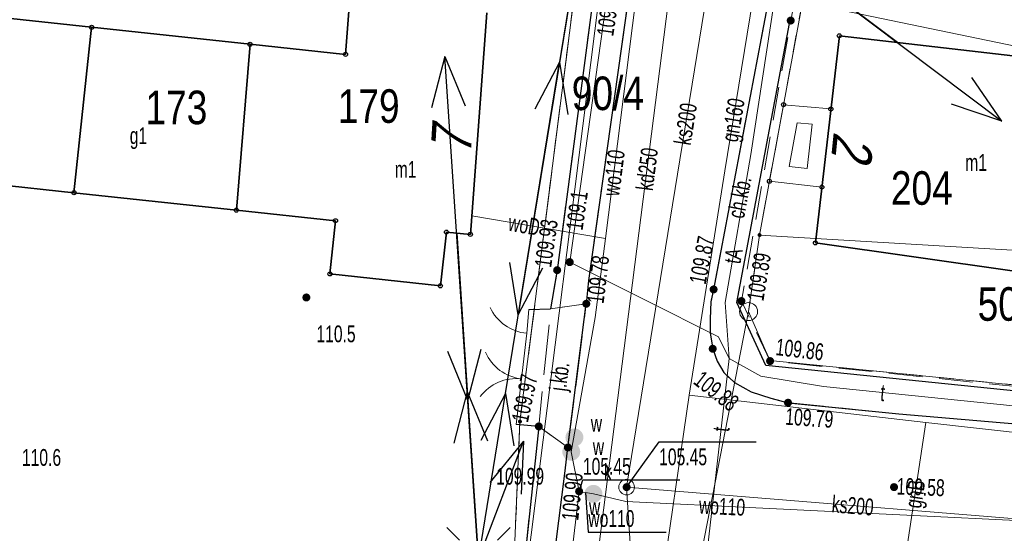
# Model space of a CAD drawing. Header units: inches. Extents: x 6497603 to 6502483, y 5925790 to 5934357.
# Tile 142 of 256: x 6501197 to 6501241, y 5926052 to 5926075. Entities that reach past the tile are written whole.
import ezdxf
from ezdxf.enums import TextEntityAlignment as Align

# ---------------------------------------------------------------- set-up
doc = ezdxf.new("R2010")
doc.units = ezdxf.units.IN
doc.header["$MEASUREMENT"] = 0
for name, pattern in [('1.5_0.75', [2.25, 1.5, -0.75]), ('2.25_0.75', [3, 2.25, -0.75]), ('219-1000', [0, 0]), ('egkk-1000', [3, 2.25, -0.75]), ('egug-1000', [1.5, 0.75, -0.75]), ('otob_1000', [0, 0]), ('otof_1000', [0, 0]), ('suep_nn_1000', [0, 0])]:
    doc.linetypes.add(name, pattern=pattern)
for name, color, linetype in [('202-punkt graniczny', 7, 'Continuous'), ('203-punkt graniczny', 7, 'Continuous'), ('211-numer działki ewidencyjnej', 7, 'Continuous'), ('217-kontur klasyfikacyjny', 7, 'Continuous'), ('218-kontur użytku gruntowego', 7, 'Continuous'), ('219-działka ewidencyjna', 7, 'Continuous'), ('238-Punkt adresowy budynku', 7, 'Continuous'), ('312-budynek ewidencyjny', 7, 'Continuous'), ('312-oznaczenie budynku ewidencyjnego', 7, 'Continuous'), ('312-oznaczenie budynku ewidencyjnego-Atr117', 7, 'Continuous'), ('brama', 7, 'Continuous'), ('chodnik', 7, 'Continuous'), ('chodnik-Atr17', 7, 'Continuous'), ('furtka', 7, 'Continuous'), ('jezdnia', 7, 'Continuous'), ('jezdnia-Atr17', 7, 'Continuous'), ('krawężnik', 7, 'Continuous'), ('latarnia', 7, 'Continuous'), ('ogrodzenie trwałe', 7, 'Continuous'), ('pikieta naturalna', 7, 'Continuous'), ('pikieta naturalna-Atr2', 7, 'Continuous'), ('pikieta sztuczna', 7, 'Continuous'), ('pikieta sztuczna-Atr2', 7, 'Continuous'), ('przewód elektroenergetyczny niskiego napięcia', 7, 'Continuous'), ('przewód gazowy', 7, 'Continuous'), ('przewód gazowy-Atr1', 7, 'Continuous'), ('przewód kanalizacyjny', 7, 'Continuous'), ('przewód kanalizacyjny-Atr1', 7, 'Continuous'), ('przewód telekomunikacyjny podziemny', 7, 'Continuous'), ('przewód telekomunikacyjny podziemny-Atr1', 7, 'Continuous'), ('przewód wodociągowy', 7, 'Continuous'), ('przewód wodociągowy-Atr1', 7, 'Continuous'), ('Punkt budynku', 7, 'Continuous'), ('rzędna', 7, 'Continuous'), ('rzędna-Atr2', 7, 'Continuous'), ('rzędna-Atr3', 7, 'Continuous'), ('studnia kanalizacyjna', 7, 'Continuous'), ('studnia kanalizacyjna-Atr17', 7, 'Continuous'), ('weranda lub ganek', 7, 'Continuous'), ('zasuwa lub zawór', 7, 'Continuous'), ('zasuwa lub zawór-Atr17', 7, 'Continuous')]:
    doc.layers.add(name, color=color, linetype=linetype)
doc.styles.get("Standard").update_dxf_attribs({"font": 'arial.ttf'})
doc.linetypes.add('902-1000', pattern='A,5,0,[1,ksztalty.shx,S=1,R=0,X=0,Y=0],5', length=10)

# ---------------------------------------------------------------- blocks, each defined once
blk = doc.blocks.new('203')
at = {"linetype": 'Continuous', "lineweight": 0}
h = blk.add_hatch(color=0, dxfattribs=at)
edge = h.paths.add_edge_path()
edge.add_arc((0, 0), 0.09, 0, 360)
blk = doc.blocks.new('202')
at = {"color": 0, "linetype": 'Continuous', "lineweight": 0}
blk.add_circle((0, 0), 0.4, dxfattribs=at)
blk = doc.blocks.new('PUNKTBUD')
at = {"color": 0}
blk.add_circle((0, 0), 0.09, dxfattribs=at)
blk = doc.blocks.new('PW01')
at = {"linetype": 'Continuous', "lineweight": 13}
h = blk.add_hatch(color=0, dxfattribs=at)
edge = h.paths.add_edge_path()
edge.add_arc((0, 0), 0.18, 0, 360)
blk = doc.blocks.new('SM01')
at = {"color": 0, "linetype": 'Continuous', "lineweight": 13}
for p, q in [((-0.848, 0.848), (-1.414, 1.414)), ((0.849, 0.848), (1.414, 1.414)), ((-0.848, -0.849), (-1.414, -1.414)), ((0.849, -0.849), (1.414, -1.414))]:
    blk.add_line(p, q, dxfattribs=at)
blk.add_circle((0, 0), 0.35, dxfattribs=at)
blk = doc.blocks.new('US15')
at = {"color": 0, "linetype": 'Continuous', "lineweight": 13}
blk.add_circle((0, 0), 0.35, dxfattribs=at)
blk = doc.blocks.new('US25')
at = {"linetype": 'Continuous', "lineweight": 13}
h = blk.add_hatch(color=0, dxfattribs=at)
edge = h.paths.add_edge_path()
edge.add_arc((0, 0), 0.4, 0, 360)
blk = doc.blocks.new('OK02')
at = {"color": 0, "linetype": 'Continuous', "lineweight": 0}
for centre, start, end in [((-2, 0), 0, 60), ((2, 0), 120, 180)]:
    blk.add_arc(centre, 2, start, end, dxfattribs=at)
blk = doc.blocks.new('OK04')
at = {"color": 0, "linetype": 'Continuous', "lineweight": 0}
blk.add_arc((2, 0), 2, 120, 180, dxfattribs=at)
blk = doc.blocks.new('SUEP1')
at = {"color": 0, "linetype": 'Continuous'}
for p, q in [((7.5, 0), (5.25, 0.75)), ((22.5, 0), (20.25, 0.75)), ((0, 0), (7.5, 0)), ((7.5, 0), (5.25, -0.75)), ((7.5, 0), (22.5, 0)), ((22.5, 0), (20.25, -0.75))]:
    blk.add_line(p, q, dxfattribs=at)

msp = doc.modelspace()

# ---------------------------------------------------------------- linework, layer by layer
at = {"layer": '217-kontur klasyfikacyjny', "color": 3, "linetype": 'egkk-1000', "lineweight": 18, "flags": 128}
for points in [[(6501219.28, 5926057.14), (6501222.6, 5926083.25)], [(6501218.71, 5926043.59), (6501219.28, 5926057.14)]]:
    msp.add_lwpolyline(points, dxfattribs=at)
at = {"layer": '218-kontur użytku gruntowego', "color": 3, "linetype": 'egug-1000', "lineweight": 18, "flags": 128}
for points in [[(6501219.28, 5926057.14), (6501222.6, 5926083.25)], [(6501231.88, 5926075.87), (6501229.97, 5926065.47)], [(6501229.97, 5926065.47), (6501229.48, 5926062.05)], [(6501229.48, 5926062.05), (6501230.43, 5926059.87)], [(6501230.43, 5926059.87), (6501256.35, 5926057.26)], [(6501218.71, 5926043.59), (6501219.28, 5926057.14)]]:
    msp.add_lwpolyline(points, dxfattribs=at)
at = {"layer": '219-działka ewidencyjna', "color": 3, "linetype": '219-1000', "lineweight": 18, "flags": 128}
for points in [[(6501218.71, 5926043.59), (6501223.69, 5926083.09)], [(6501219.28, 5926057.14), (6501222.6, 5926083.25)], [(6501231.88, 5926075.87), (6501229.97, 5926065.47)], [(6501231.88, 5926075.87), (6501256.18, 5926070.84)], [(6501229.97, 5926065.47), (6501229.48, 5926062.05)], [(6501229.97, 5926065.47), (6501258.05, 5926063.8)], [(6501229.48, 5926062.05), (6501226.83, 5926048.46)], [(6501229.48, 5926062.05), (6501230.43, 5926059.87)], [(6501230.43, 5926059.87), (6501256.35, 5926057.26)], [(6501218.71, 5926043.59), (6501219.28, 5926057.14)]]:
    msp.add_lwpolyline(points, dxfattribs=at)
at = {"layer": '312-budynek ewidencyjny', "color": 7, "linetype": 'Continuous', "lineweight": 35, "flags": 128}
for points in [[(6501189.48, 5926075.9), (6501200.17, 5926074.75)], [(6501211.5, 5926073.54), (6501211.67, 5926075.86)], [(6501217.8, 5926075.4), (6501217.07, 5926065.5)], [(6501200.17, 5926074.75), (6501199.38, 5926067.36)], [(6501199.38, 5926067.36), (6501200.17, 5926074.75)], [(6501200.17, 5926074.75), (6501207.24, 5926073.99)], [(6501232.46, 5926065.12), (6501233.53, 5926074.37)], [(6501233.53, 5926074.37), (6501242.43, 5926073.34)], [(6501207.24, 5926073.99), (6501206.63, 5926066.58)], [(6501206.63, 5926066.58), (6501207.24, 5926073.99)], [(6501207.24, 5926073.99), (6501211.5, 5926073.54)], [(6501199.38, 5926067.36), (6501195.81, 5926067.74)], [(6501206.63, 5926066.58), (6501199.38, 5926067.36)], [(6501211.05, 5926066.11), (6501206.63, 5926066.58)], [(6501210.8, 5926063.73), (6501211.05, 5926066.11)], [(6501216, 5926065.6), (6501215.73, 5926063.2)], [(6501217.07, 5926065.5), (6501216, 5926065.6)], [(6501241.34, 5926063.85), (6501232.46, 5926065.12)], [(6501215.73, 5926063.2), (6501210.8, 5926063.73)]]:
    msp.add_lwpolyline(points, dxfattribs=at)
at = {"layer": 'brama', "color": 7, "linetype": 'otob_1000', "lineweight": 18, "flags": 128}
msp.add_lwpolyline([(6501219.11, 5926057.01), (6501219.58, 5926061.08)], dxfattribs=at)
at = {"layer": 'chodnik', "color": 7, "linetype": '1.5_0.75', "lineweight": 18, "flags": 128}
for points in [[(6501254.99, 5926100.67), (6501255.47, 5926099.18), (6501253.71, 5926098.63), (6501252.6, 5926098.36), (6501250.06, 5926097.62), (6501244.12, 5926095.94), (6501241.51, 5926095.1), (6501239.08, 5926093.73), (6501236.81, 5926091.84), (6501235.29, 5926089.62), (6501234.01, 5926087.06), (6501233.14, 5926084.45), (6501232.22, 5926079.46), (6501231.36, 5926075.05), (6501229.16, 5926062.52), (6501230.44, 5926059.84), (6501236.13, 5926059.26), (6501248.17, 5926057.98), (6501247.78, 5926056.32), (6501247.14, 5926056.54), (6501236.18, 5926057.48), (6501231.24, 5926057.98), (6501230.48, 5926058.18), (6501229.59, 5926058.46), (6501228.85, 5926058.88), (6501228.38, 5926059.33), (6501228.08, 5926059.83), (6501227.88, 5926060.39), (6501227.77, 5926061.08), (6501227.76, 5926061.73), (6501227.8, 5926062.48), (6501227.92, 5926063.04), (6501230.21, 5926075.13), (6501231.07, 5926079.74), (6501232.15, 5926085.66), (6501232.51, 5926087.65), (6501232.77, 5926088.7), (6501233.24, 5926089.73), (6501233.74, 5926090.74), (6501234.5, 5926091.83), (6501235.38, 5926092.95), (6501236.35, 5926093.84), (6501237.2, 5926094.68), (6501238.04, 5926095.27), (6501239.24, 5926095.9), (6501240.92, 5926096.64), (6501242.05, 5926097.03), (6501243.92, 5926097.57), (6501244.96, 5926097.81), (6501248.73, 5926098.94), (6501249.77, 5926099.21), (6501252.65, 5926100), (6501253.62, 5926100.28)], [(6501209.19, 5926099), (6501210.21, 5926098.79), (6501212.16, 5926098.52), (6501213.18, 5926098.37), (6501217.08, 5926097.83), (6501218.15, 5926097.65), (6501220.05, 5926097.37), (6501221.03, 5926097.17), (6501222, 5926096.87), (6501222.87, 5926096.5), (6501223.68, 5926095.94), (6501224.47, 5926095.07), (6501225.02, 5926094.16), (6501225.41, 5926093.04), (6501225.65, 5926091.85), (6501225.74, 5926090.79), (6501225.79, 5926089.57), (6501225.76, 5926088.39), (6501225.66, 5926087.21), (6501224.9, 5926081.72), (6501224.16, 5926076.33), (6501222.34, 5926063.44), (6501222.24, 5926062.4), (6501220.65, 5926062.18), (6501220.94, 5926063.9), (6501222.61, 5926076.56), (6501223.36, 5926082.11), (6501223.61, 5926086.17), (6501224.07, 5926091.93), (6501223.18, 5926093.85), (6501220.9, 5926095.52), (6501219.52, 5926096.02), (6501219.42, 5926096.05), (6501212.09, 5926097.13), (6501211.33, 5926097.21), (6501209.6, 5926097.42), (6501208.71, 5926097.4)], [(6501220.12, 5926056.92), (6501221.42, 5926055.98), (6501221.29, 5926054.94), (6501218.27, 5926030.95), (6501217.19, 5926023.22), (6501217.09, 5926022.16), (6501215.66, 5926021.39), (6501215.96, 5926023.4), (6501216.5, 5926027.05), (6501216.7, 5926028.89), (6501217.02, 5926031.31), (6501218.74, 5926043.97)]]:
    msp.add_lwpolyline(points, close=True, dxfattribs=at)
at = {"layer": 'furtka', "color": 7, "linetype": 'otof_1000', "lineweight": 18, "flags": 128}
msp.add_lwpolyline([(6501219.58, 5926061.08), (6501219.68, 5926062.14)], dxfattribs=at)
at = {"layer": 'jezdnia', "color": 7, "linetype": '2.25_0.75', "lineweight": 18, "flags": 128}
for points in [[(6500967.52, 5926475.78), (6500970.47, 5926475.3), (6500970.34, 5926474.17), (6500969.68, 5926470.3), (6500969.49, 5926469.27), (6500968.64, 5926464.1), (6500968.02, 5926460.39), (6500966.41, 5926450.57), (6500964.71, 5926440.65), (6500963.12, 5926430.78), (6500961.32, 5926419.97), (6500959.67, 5926410.08), (6500959.52, 5926409.05), (6500958.4, 5926402.16), (6500958.2, 5926401.16), (6500956.52, 5926390.93), (6500955.92, 5926387.39), (6500955.8, 5926386.37), (6500953.89, 5926374.55), (6500953.73, 5926373.46), (6500953.44, 5926371.55), (6500953.08, 5926369.21), (6500952.69, 5926366.58), (6500952.26, 5926363.66), (6500951.98, 5926361.63), (6500951.62, 5926358.68), (6500951.27, 5926355.63), (6500950.83, 5926351.7), (6500950.56, 5926348.7), (6500950.2, 5926344.71), (6500949.87, 5926340.76), (6500949.76, 5926338.7), (6500949.68, 5926335.75), (6500949.64, 5926334.74), (6500949.52, 5926328.23), (6500949.49, 5926327.2), (6500949.48, 5926325.22), (6500949.47, 5926322.2), (6500949.55, 5926319.76), (6500949.66, 5926317.23), (6500949.84, 5926313.23), (6500950.01, 5926310.21), (6500950.17, 5926308.21), (6500950.43, 5926305.18), (6500950.74, 5926302.26), (6500951.06, 5926299.26), (6500951.49, 5926295.58), (6500952.08, 5926290.33), (6500952.73, 5926285.4), (6500953.13, 5926282.44), (6500953.57, 5926279.4), (6500954.04, 5926276.46), (6500954.41, 5926274.33), (6500954.74, 5926272.49), (6500955.37, 5926269.55), (6500956.06, 5926266.66), (6500956.52, 5926264.7), (6500957.04, 5926262.72), (6500957.79, 5926259.85), (6500958.59, 5926257.01), (6500959.46, 5926254.06), (6500960.33, 5926251.13), (6500961.47, 5926247.41), (6500962.32, 5926244.49), (6500963.34, 5926241.33), (6500964.48, 5926237.89), (6500965.5, 5926234.96), (6500966.14, 5926233.14), (6500966.53, 5926232.14), (6500968.88, 5926225.61), (6500969.29, 5926224.6), (6500970.02, 5926222.74), (6500970.38, 5926221.87), (6500971.84, 5926218.15), (6500972.99, 5926215.36), (6500974.13, 5926212.6), (6500975.34, 5926209.86), (6500976.57, 5926207.09), (6500977.79, 5926204.36), (6500979.13, 5926201.69), (6500980.03, 5926199.93), (6500981.16, 5926197.8), (6500982.17, 5926195.97), (6500982.82, 5926194.92), (6500983.5, 5926193.77), (6500984.62, 5926192.1), (6500985.77, 5926190.49), (6500986.98, 5926188.92), (6500988.2, 5926187.36), (6500989.17, 5926186.2), (6500990.87, 5926184.3), (6500992.5, 5926182.51), (6500994.27, 5926180.73), (6500995.76, 5926179.32), (6500997.26, 5926177.93), (6500997.98, 5926177.32), (6500999.49, 5926176), (6501001.04, 5926174.69), (6501002.64, 5926173.48), (6501003.77, 5926172.66), (6501005.08, 5926171.78), (6501006.76, 5926170.76), (6501009.35, 5926169.19), (6501011.02, 5926168.15), (6501012.75, 5926167), (6501015.2, 5926165.27), (6501017.63, 5926163.53), (6501019.23, 5926162.32), (6501020.36, 5926161.31), (6501021.45, 5926160.26), (6501022.54, 5926159.21), (6501023.77, 5926157.9), (6501024.43, 5926157.12), (6501025.28, 5926156.11), (6501026.36, 5926154.87), (6501027.57, 5926153.3), (6501028.15, 5926152.45), (6501028.65, 5926151.68), (6501029.28, 5926150.71), (6501030.17, 5926149.6), (6501030.99, 5926148.6), (6501031.86, 5926147.75), (6501032.71, 5926147), (6501033.36, 5926146.49), (6501034.56, 5926145.76), (6501035.84, 5926145.14), (6501037.14, 5926144.59), (6501038.54, 5926143.97), (6501039.7, 5926143.38), (6501041.25, 5926142.34), (6501042.55, 5926141.23), (6501043.36, 5926140.29), (6501044.15, 5926139.04), (6501044.95, 5926137.68), (6501045.97, 5926135.97), (6501046.76, 5926134.83), (6501047.06, 5926134.43), (6501047.46, 5926133.9), (6501048.29, 5926133.07), (6501049.15, 5926132.29), (6501050.1, 5926131.67), (6501051.14, 5926131.14), (6501052.32, 5926130.71), (6501053.32, 5926130.44), (6501054.33, 5926130.26), (6501054.81, 5926130.11), (6501059.21, 5926129.52), (6501060.24, 5926129.37), (6501062.18, 5926128.95), (6501065.52, 5926128.17), (6501067.51, 5926127.68), (6501067.94, 5926127.56), (6501072.36, 5926126.36), (6501076.16, 5926125.39), (6501077, 5926125.24), (6501079.93, 5926124.73), (6501091.81, 5926122.96), (6501106.86, 5926120.63), (6501107.86, 5926120.45), (6501114.26, 5926119.46), (6501115.28, 5926119.31), (6501129.17, 5926117.14), (6501141.73, 5926115.29), (6501155.8, 5926113.1), (6501156.84, 5926112.94), (6501163.71, 5926111.96), (6501164.73, 5926111.81), (6501169.7, 5926111.07), (6501186.02, 5926108.73), (6501187.04, 5926108.57), (6501197.9, 5926107.02), (6501198.93, 5926106.86), (6501209.44, 5926105.01), (6501213.12, 5926104.73), (6501214.13, 5926104.59), (6501218.06, 5926103.95), (6501219.09, 5926103.82), (6501225, 5926102.98), (6501226.03, 5926103), (6501226.9, 5926103.16), (6501227.59, 5926103.32), (6501228.34, 5926103.71), (6501228.93, 5926104.14), (6501229.4, 5926105.03), (6501229.75, 5926106.03), (6501230.03, 5926107.51), (6501230.13, 5926108.51), (6501230.41, 5926111.43), (6501235.51, 5926111.16), (6501235.42, 5926108.23), (6501235.48, 5926107.23), (6501235.64, 5926106.46), (6501236.12, 5926105.41), (6501236.84, 5926104.54), (6501237.77, 5926103.89), (6501238.91, 5926103.49), (6501240.04, 5926103.43), (6501241.16, 5926103.54), (6501242.17, 5926103.85), (6501243.16, 5926104.12), (6501253.15, 5926106.97), (6501253.23, 5926106.89), (6501254.28, 5926103.94), (6501255.15, 5926100.97), (6501254.99, 5926100.67), (6501253.62, 5926100.28), (6501252.65, 5926100), (6501249.77, 5926099.21), (6501248.73, 5926098.94), (6501244.96, 5926097.81), (6501243.92, 5926097.57), (6501242.05, 5926097.03), (6501240.92, 5926096.64), (6501239.24, 5926095.9), (6501238.04, 5926095.27), (6501237.2, 5926094.68), (6501236.35, 5926093.84), (6501235.38, 5926092.95), (6501234.5, 5926091.83), (6501233.74, 5926090.74), (6501233.24, 5926089.73), (6501232.77, 5926088.7), (6501232.51, 5926087.65), (6501232.15, 5926085.66), (6501231.07, 5926079.74), (6501230.21, 5926075.13), (6501227.92, 5926063.04), (6501227.8, 5926062.48), (6501227.76, 5926061.73), (6501227.77, 5926061.08), (6501227.88, 5926060.39), (6501228.08, 5926059.83), (6501228.38, 5926059.33), (6501228.85, 5926058.88), (6501229.59, 5926058.46), (6501230.48, 5926058.18), (6501231.24, 5926057.98), (6501236.18, 5926057.48), (6501247.14, 5926056.54), (6501247.78, 5926056.32), (6501247.32, 5926053.12), (6501247.25, 5926050.18), (6501240.84, 5926050.54), (6501235.01, 5926051.15), (6501232.93, 5926051.11), (6501231.58, 5926051.14), (6501230.74, 5926051.16), (6501229.93, 5926051.11), (6501229.08, 5926050.94), (6501228.33, 5926050.61), (6501227.56, 5926049.99), (6501227.03, 5926049.46), (6501226.57, 5926048.76), (6501226.26, 5926048.04), (6501226.07, 5926047), (6501224.9, 5926038.07), (6501224.76, 5926037.04), (6501223.95, 5926030.65), (6501223.78, 5926029.64), (6501222.8, 5926021.69), (6501222.62, 5926020.67), (6501221.85, 5926014.28), (6501221.72, 5926013.21), (6501220.01, 5926001.35), (6501219.92, 5926000.35), (6501218.92, 5925993.96), (6501218.73, 5925992.94), (6501217.59, 5925985.53), (6501217.19, 5925983.25), (6501216.34, 5925978.62), (6501216.11, 5925977.64), (6501215.34, 5925973.74), (6501215.12, 5925972.71), (6501214.1, 5925967.79), (6501212.17, 5925958.57), (6501211.6, 5925955.9), (6501210.39, 5925950.18), (6501210.15, 5925949.2), (6501208.72, 5925942.4), (6501208.51, 5925941.33), (6501206.97, 5925934), (6501206.1, 5925929.6), (6501205.96, 5925928.62), (6501203.95, 5925916.84), (6501200.99, 5925899.07), (6501197.27, 5925877.8), (6501197.19, 5925877.04), (6501197.19, 5925876.24), (6501197.31, 5925875.07), (6501197.66, 5925873.98), (6501197.97, 5925873.22), (6501198.63, 5925872.3), (6501199.23, 5925871.72), (6501199.74, 5925871.37), (6501200.42, 5925871.01), (6501201.38, 5925870.71), (6501202.44, 5925870.55), (6501201.55, 5925864.88), (6501201.24, 5925864.89), (6501200.2, 5925864.97), (6501198.98, 5925864.81), (6501197.51, 5925864.23), (6501196.67, 5925863.67), (6501195.78, 5925862.79), (6501195.34, 5925862.22), (6501195.05, 5925861.84), (6501194.69, 5925861.34), (6501194.31, 5925860.58), (6501193.88, 5925859.32), (6501193.66, 5925858.13), (6501191.37, 5925844.58), (6501188.63, 5925845.69), (6501186.06, 5925846.29), (6501188.34, 5925859.28), (6501189.55, 5925865.75), (6501190.19, 5925869.41), (6501190.72, 5925872.53), (6501192, 5925879.57), (6501195.3, 5925899.15), (6501198.39, 5925917.25), (6501200.06, 5925927.91), (6501200.49, 5925930.37), (6501201.43, 5925935.3), (6501202.26, 5925939.27), (6501205.89, 5925956.67), (6501206.71, 5925960.26), (6501209.44, 5925973.27), (6501210.33, 5925977.62), (6501211, 5925981.11), (6501211.51, 5925984.07), (6501211.73, 5925985.08), (6501212.62, 5925991.03), (6501213.62, 5925996.92), (6501213.83, 5925997.96), (6501214.76, 5926004.82), (6501214.89, 5926005.86), (6501216.15, 5926014.76), (6501216.28, 5926015.75), (6501217.09, 5926022.16), (6501217.19, 5926023.22), (6501218.27, 5926030.95), (6501221.29, 5926054.94), (6501221.42, 5926055.98), (6501222.24, 5926062.4), (6501222.34, 5926063.44), (6501224.16, 5926076.33), (6501224.9, 5926081.72), (6501225.66, 5926087.21), (6501225.76, 5926088.39), (6501225.79, 5926089.57), (6501225.74, 5926090.79), (6501225.65, 5926091.85), (6501225.41, 5926093.04), (6501225.02, 5926094.16), (6501224.47, 5926095.07), (6501223.68, 5926095.94), (6501222.87, 5926096.5), (6501222, 5926096.87), (6501221.03, 5926097.17), (6501220.05, 5926097.37), (6501218.15, 5926097.65), (6501217.08, 5926097.83), (6501213.18, 5926098.37), (6501212.16, 5926098.52), (6501210.21, 5926098.79), (6501209.19, 5926099), (6501203.73, 5926099.73), (6501202.71, 5926099.87), (6501199.75, 5926100.28), (6501198.75, 5926100.43), (6501192.84, 5926101.32), (6501191.84, 5926101.46), (6501178.52, 5926103.46), (6501168.08, 5926104.92), (6501167.07, 5926105.07), (6501161.11, 5926105.95), (6501160.15, 5926106.11), (6501141.22, 5926108.96), (6501128.91, 5926110.87), (6501107.19, 5926114.24), (6501091.02, 5926116.76), (6501087.03, 5926117.36), (6501085.63, 5926117.57), (6501084.66, 5926117.74), (6501082.7, 5926117.91), (6501080.66, 5926118.01), (6501077.67, 5926118.12), (6501076.66, 5926118.16), (6501075.65, 5926118.1), (6501074.96, 5926118.04), (6501074.24, 5926117.87), (6501073.45, 5926117.58), (6501072.83, 5926117.24), (6501072.24, 5926116.73), (6501071.92, 5926116.36), (6501071.6, 5926115.95), (6501071.13, 5926115.07), (6501070.2, 5926112.15), (6501069.14, 5926109.35), (6501065.67, 5926107.67), (6501060.98, 5926105.37), (6501056.17, 5926102.92), (6501047.77, 5926098.64), (6501039.02, 5926094.25), (6501035.19, 5926092.32), (6501033.38, 5926091.57), (6501031.9, 5926091.17), (6501030.72, 5926091), (6501029.45, 5926090.96), (6501027.96, 5926091.09), (6501026.37, 5926091.21), (6501025.08, 5926091.02), (6501023.8, 5926090.63), (6501022.54, 5926089.24), (6501020.92, 5926087.38), (6501018.93, 5926085.36), (6501016.88, 5926083.52), (6501014.11, 5926081.3), (6501011.15, 5926079.19), (6501008.09, 5926077.35), (6501004.66, 5926075.72), (6501000.14, 5926073.66), (6500996.05, 5926071.78), (6500991.19, 5926069.54), (6500987.22, 5926067.8), (6500985.88, 5926070.25), (6500984.5, 5926072.54), (6500990.81, 5926076.24), (6500997.85, 5926080.69), (6501004.96, 5926085.16), (6501007.77, 5926086.97), (6501009.89, 5926088.54), (6501012.32, 5926090.44), (6501014.72, 5926092.81), (6501016.4, 5926095.01), (6501018.1, 5926097.7), (6501019.49, 5926099.95), (6501021.13, 5926103.12), (6501021.79, 5926104.63), (6501021.73, 5926104.89), (6501022.4, 5926106.7), (6501022.77, 5926107.65), (6501022.96, 5926108.66), (6501023.19, 5926109.6), (6501023.35, 5926110.74), (6501023.42, 5926111.89), (6501023.37, 5926112.99), (6501023.17, 5926114.21), (6501022.81, 5926115.94), (6501022.34, 5926117.28), (6501021.93, 5926118.41), (6501021.38, 5926119.39), (6501020.82, 5926120.06), (6501020.31, 5926120.58), (6501019.37, 5926121.14), (6501018.64, 5926121.59), (6501017.79, 5926122.01), (6501016.87, 5926122.36), (6501016.07, 5926122.61), (6501015.13, 5926122.79), (6501014.32, 5926122.89), (6501013.3, 5926122.96), (6501011.3, 5926123.02), (6501010.28, 5926123.07), (6501008.82, 5926123.15), (6501007.35, 5926123.27), (6501006.78, 5926123.46), (6501004.62, 5926123.76), (6501002.02, 5926124.18), (6501000.54, 5926124.46), (6500997.95, 5926125.21), (6500994.57, 5926126.41), (6500989.34, 5926128.79), (6500983.15, 5926131.79), (6500980.24, 5926133), (6500976.92, 5926134.27), (6500973.27, 5926135.38), (6500969.21, 5926136.46), (6500966.14, 5926137.16), (6500962.38, 5926137.84), (6500956.83, 5926138.72), (6500951.6, 5926139.58), (6500948.09, 5926140.28), (6500941.13, 5926141.59), (6500936.68, 5926142.36), (6500936.26, 5926142.38), (6500936.91, 5926144.94), (6500937.28, 5926147.22), (6500938.48, 5926147.26), (6500944.87, 5926146.1), (6500952.28, 5926144.84), (6500952.45, 5926144.94), (6500957.36, 5926144.12), (6500958.42, 5926144.02), (6500960.33, 5926143.82), (6500961.34, 5926143.73), (6500962.4, 5926143.7), (6500964.35, 5926143.61), (6500966.38, 5926143.52), (6500968.34, 5926143.33), (6500970.37, 5926142.99), (6500972.16, 5926142.64), (6500975.22, 5926141.96), (6500978.14, 5926141.2), (6500980.07, 5926140.59), (6500984.84, 5926139.11), (6500988.6, 5926137.98), (6500991.96, 5926137.02), (6500993.89, 5926136.41), (6500996.3, 5926135.75), (6500998.23, 5926135.25), (6500999.76, 5926134.9), (6501002.22, 5926134.43), (6501003.59, 5926134.13), (6501004.64, 5926133.95), (6501005.57, 5926133.82), (6501006.54, 5926133.72), (6501007.41, 5926133.65), (6501008.58, 5926133.66), (6501009.4, 5926133.71), (6501010.99, 5926133.99), (6501012.51, 5926134.33), (6501013.46, 5926134.67), (6501014.17, 5926134.95), (6501015.06, 5926135.45), (6501015.72, 5926135.84), (6501016.55, 5926136.42), (6501017.28, 5926137.05), (6501017.97, 5926137.76), (6501018.59, 5926138.35), (6501019.09, 5926139.31), (6501019.34, 5926140.2), (6501019.48, 5926141.24), (6501019.5, 5926142.22), (6501019.53, 5926143.17), (6501019.42, 5926144.33), (6501019.23, 5926145.48), (6501018.9, 5926146.66), (6501018.59, 5926147.63), (6501018.18, 5926148.39), (6501017.57, 5926149.31), (6501017.02, 5926149.96), (6501016.24, 5926150.87), (6501015.1, 5926152.17), (6501013.64, 5926153.83), (6501013.57, 5926154), (6501012.46, 5926155.3), (6501009.41, 5926158.38), (6501006.55, 5926161.1), (6501003.79, 5926163.84), (6501000.27, 5926167.22), (6500997.75, 5926169.48), (6500994.93, 5926171.9), (6500993.22, 5926173.37), (6500990.08, 5926176.36), (6500986.16, 5926180.45), (6500984.36, 5926182.53), (6500983.92, 5926182.88), (6500982.09, 5926185.15), (6500980.83, 5926186.8), (6500979.72, 5926188.4), (6500979.64, 5926188.64), (6500977.9, 5926191.3), (6500976.68, 5926193.39), (6500974.4, 5926197.5), (6500971.6, 5926203.33), (6500970.2, 5926206.34), (6500968.02, 5926211.54), (6500966.1, 5926216.13), (6500964.42, 5926220.5), (6500963.39, 5926223.18), (6500962.78, 5926224.79), (6500960.85, 5926229.86), (6500958.92, 5926235.34), (6500957.26, 5926240.34), (6500955.77, 5926245.22), (6500954.5, 5926249.48), (6500953.02, 5926254.47), (6500951.16, 5926261.1), (6500950.63, 5926263.22), (6500949.44, 5926268.23), (6500948.4, 5926273.5), (6500947.44, 5926279.19), (6500946.72, 5926284.52), (6500945.98, 5926290.57), (6500945.39, 5926295.06), (6500944.64, 5926301.22), (6500943.99, 5926308.19), (6500943.71, 5926313.06), (6500943.38, 5926320.02), (6500943.36, 5926324.68), (6500943.39, 5926329.54), (6500943.52, 5926335.16), (6500943.63, 5926336.77), (6500943.87, 5926342.09), (6500944.45, 5926348.6), (6500944.89, 5926353.17), (6500945.31, 5926356.92), (6500946, 5926362.7), (6500946.75, 5926367.77), (6500946.9, 5926369.53), (6500947.97, 5926376.36), (6500948.58, 5926379.99), (6500949.87, 5926387.54), (6500950.36, 5926390.87), (6500950.58, 5926392.97), (6500951.07, 5926399.96), (6500951.2, 5926400.17), (6500951.56, 5926405.22), (6500951.74, 5926408.6), (6500951.86, 5926412.25), (6500952.04, 5926414.31), (6500952.81, 5926417.99), (6500953.87, 5926422.25), (6500955.38, 5926427.84), (6500956.84, 5926433.28), (6500957.79, 5926436.87), (6500958.47, 5926439.89), (6500959.31, 5926444.93), (6500960.75, 5926453.89), (6500962.75, 5926465.71), (6500964.63, 5926476.24)], [(6501220.65, 5926062.18), (6501222.24, 5926062.4), (6501221.42, 5926055.98), (6501220.12, 5926056.92)]]:
    msp.add_lwpolyline(points, close=True, dxfattribs=at)
at = {"layer": 'krawężnik', "color": 7, "linetype": 'Continuous', "lineweight": 25, "flags": 128}
for points in [[(6501225.41, 5926093.04), (6501225.65, 5926091.85), (6501225.74, 5926090.79), (6501225.79, 5926089.57), (6501225.76, 5926088.39), (6501225.66, 5926087.21), (6501224.9, 5926081.72), (6501224.16, 5926076.33), (6501222.34, 5926063.44), (6501222.24, 5926062.4)], [(6501232.15, 5926085.66), (6501231.07, 5926079.74), (6501230.21, 5926075.13), (6501227.92, 5926063.04), (6501227.8, 5926062.48), (6501227.76, 5926061.73), (6501227.77, 5926061.08), (6501227.88, 5926060.39), (6501228.08, 5926059.83), (6501228.38, 5926059.33), (6501228.85, 5926058.88), (6501229.59, 5926058.46), (6501230.48, 5926058.18), (6501231.24, 5926057.98), (6501236.18, 5926057.48), (6501247.14, 5926056.54), (6501247.78, 5926056.32)], [(6501200.06, 5925927.91), (6501200.49, 5925930.37), (6501201.43, 5925935.3), (6501202.26, 5925939.27), (6501205.89, 5925956.67), (6501206.71, 5925960.26), (6501209.44, 5925973.27), (6501210.33, 5925977.62), (6501211, 5925981.11), (6501211.51, 5925984.07), (6501211.73, 5925985.08), (6501212.62, 5925991.03), (6501213.62, 5925996.92), (6501213.83, 5925997.96), (6501214.76, 5926004.82), (6501214.89, 5926005.86), (6501216.15, 5926014.76), (6501216.28, 5926015.75), (6501217.09, 5926022.16), (6501217.19, 5926023.22), (6501218.27, 5926030.95), (6501221.29, 5926054.94), (6501221.42, 5926055.98), (6501222.24, 5926062.4)]]:
    msp.add_lwpolyline(points, dxfattribs=at)
at = {"layer": 'ogrodzenie trwałe', "color": 7, "linetype": '902-1000', "lineweight": 25, "flags": 128}
for points in [[(6501219.52, 5926096.02), (6501220.9, 5926095.52), (6501223.18, 5926093.85), (6501224.07, 5926091.93), (6501223.61, 5926086.17), (6501223.36, 5926082.11), (6501222.61, 5926076.56), (6501220.94, 5926063.9), (6501220.65, 5926062.18)], [(6501256.76, 5926060.79), (6501255.82, 5926057.02), (6501230.25, 5926059.64), (6501228.95, 5926062.45), (6501231.35, 5926075.16)], [(6501219.68, 5926062.14), (6501220.65, 5926062.18)], [(6501220.12, 5926056.92), (6501218.74, 5926043.97)], [(6501220.12, 5926056.92), (6501219.11, 5926057.01)]]:
    msp.add_lwpolyline(points, dxfattribs=at)
at = {"layer": 'przewód elektroenergetyczny niskiego napięcia', "color": 1, "linetype": 'suep_nn_1000', "lineweight": 18, "flags": 128}
for points in [[(6501217.43, 5926050.99), (6501222.82, 5926084.11)], [(6501222.82, 5926084.11), (6501236.12, 5926074.07)], [(6501217.43, 5926050.99), (6501216.46, 5926065.56)]]:
    msp.add_lwpolyline(points, dxfattribs=at)
at = {"layer": 'przewód gazowy', "color": 40, "linetype": 'Continuous', "lineweight": 18, "flags": 128}
for points in [[(6501230.61, 5926081.91), (6501229.67, 5926076), (6501228.42, 5926068.34), (6501226.83, 5926058.31)], [(6501226.83, 5926058.31), (6501225.5, 5926049.2)], [(6501226.83, 5926058.31), (6501237.39, 5926057.1), (6501242.05, 5926056.57), (6501253.21, 5926055.29), (6501271.41, 5926053.42), (6501300.36, 5926049.47), (6501304.74, 5926048.72), (6501319.82, 5926047.3), (6501328.49, 5926046.57), (6501348.64, 5926045.34), (6501357.32, 5926045), (6501357.1, 5926039.26), (6501370.86, 5926039.1), (6501392.47, 5926039.68), (6501413.55, 5926039.01), (6501420.01, 5926038.6), (6501453.34, 5926034.79), (6501476.82, 5926032.96)], [(6501237.39, 5926057.1), (6501235.88, 5926047.14)]]:
    msp.add_lwpolyline(points, dxfattribs=at)
at = {"layer": 'przewód kanalizacyjny', "color": 34, "linetype": 'Continuous', "lineweight": 18, "flags": 128}
for points in [[(6501231.2, 5926098.36), (6501229.52, 5926088), (6501227.82, 5926077.53), (6501224.04, 5926054.21)], [(6501227.67, 5926089.74), (6501222.44, 5926048.75)], [(6501198.81, 5925868.28), (6501211.17, 5925935.97), (6501217.93, 5925973.13), (6501221.82, 5925993.97), (6501218.24, 5925997.85), (6501221.35, 5926022.57), (6501222.95, 5926035.27), (6501224.48, 5926047.37), (6501224.04, 5926054.21)], [(6501224.04, 5926054.21), (6501247.45, 5926052.3), (6501253.93, 5926051.78), (6501283.04, 5926049.44), (6501299.54, 5926047.61), (6501302.72, 5926047.26), (6501319.57, 5926045.39), (6501325.38, 5926044.75), (6501338.44, 5926043.3), (6501350.84, 5926043.19), (6501362.54, 5926043.08), (6501367.44, 5926043.03), (6501395.24, 5926042.78), (6501406.71, 5926042.67), (6501414.47, 5926041.91), (6501442.29, 5926039.21), (6501465.79, 5926036.92)]]:
    msp.add_lwpolyline(points, dxfattribs=at)
at = {"layer": 'przewód telekomunikacyjny podziemny', "color": 30, "linetype": 'Continuous', "lineweight": 18, "flags": 128}
for points in [[(6501098.39, 5926122.59), (6501107, 5926120.99), (6501113.31, 5926120.01), (6501126.19, 5926118.23), (6501130.23, 5926117.14), (6501139.48, 5926115.65), (6501153.95, 5926113.22), (6501156.47, 5926112.88), (6501157.02, 5926105.51), (6501161.79, 5926105.34), (6501170.87, 5926103.98), (6501182.16, 5926102.22), (6501183.97, 5926101.12), (6501198.16, 5926099.15), (6501210.48, 5926097.49), (6501219.86, 5926096.15), (6501222.52, 5926095.35), (6501224.19, 5926094.22), (6501224.94, 5926091.8), (6501225.01, 5926089.41), (6501224.72, 5926087.2), (6501221.5, 5926064.26), (6501228.14, 5926060.92), (6501228.61, 5926059.96)], [(6501232.91, 5926091.37), (6501232.19, 5926086.13), (6501229.58, 5926069.07), (6501228.43, 5926062.45), (6501228.61, 5926059.96)], [(6501210.22, 5925939.96), (6501210.26, 5925940.4), (6501211.51, 5925941.26), (6501211.99, 5925944.22), (6501214.41, 5925959.22), (6501215.64, 5925964.34), (6501216.07, 5925971.63), (6501218.06, 5925982.1), (6501220.26, 5925995.86), (6501220.1, 5926000.22), (6501223.11, 5926024.3), (6501225.92, 5926044.99), (6501227.19, 5926047.42), (6501228.61, 5926059.96)], [(6501228.61, 5926059.96), (6501230.03, 5926059.16), (6501232.82, 5926058.7), (6501252.23, 5926056.72), (6501257.47, 5926056.1), (6501257.33, 5926055.52), (6501256.86, 5926049.02), (6501256.89, 5926047.94), (6501259.61, 5926047.8), (6501276.75, 5926046.6), (6501291.77, 5926044.74), (6501299.1, 5926043.83), (6501308.14, 5926042.61), (6501318.23, 5926041.53)]]:
    msp.add_lwpolyline(points, dxfattribs=at)
at = {"layer": 'przewód wodociągowy', "color": 5, "linetype": 'Continuous', "lineweight": 18, "flags": 128}
for points in [[(6501225.95, 5926087.42), (6501225.79, 5926086.61), (6501225.77, 5926086.48), (6501223.09, 5926065.31), (6501222.64, 5926061.78), (6501221.57, 5926055.79), (6501221.92, 5926054.02)], [(6501217.13, 5926066.32), (6501223.09, 5926065.31)], [(6501221.92, 5926054.02), (6501221.47, 5926050.28), (6501217.74, 5926019.39), (6501217.7, 5926019.04), (6501214.83, 5925999.76), (6501210.22, 5925974.1), (6501207.23, 5925962), (6501199.31, 5925930.51)], [(6501221.92, 5926054.02), (6501222.56, 5926053.91)], [(6501395.11, 5926042.62), (6501368.26, 5926042.35), (6501362.95, 5926042.5), (6501351.3, 5926042.66), (6501338.29, 5926042.66), (6501326, 5926044.02), (6501318.9, 5926044.79), (6501302.11, 5926046.77), (6501299.47, 5926047.15), (6501283.81, 5926049.13), (6501262.04, 5926051.29), (6501246.41, 5926052.48), (6501242.34, 5926052.68), (6501224, 5926053.56), (6501222.56, 5926053.91)]]:
    msp.add_lwpolyline(points, dxfattribs=at)
at = {"layer": 'przewód wodociągowy-Atr1', "color": 5, "flags": 128}
msp.add_lwpolyline([(6501222.2, 5926053.97), (6501222.33, 5926052.2), (6501225.8, 5926052.2)], dxfattribs=at)
at = {"layer": 'rzędna-Atr2', "color": 7, "flags": 128}
for points in [[(6501224.04, 5926054.21), (6501225.49, 5926056.23), (6501229.813, 5926056.23)], [(6501221.92, 5926054.02), (6501222.09, 5926054.53), (6501226.413, 5926054.53)]]:
    msp.add_lwpolyline(points, dxfattribs=at)
at = {"layer": 'weranda lub ganek', "color": 0, "linetype": 'CONTINUOUS', "lineweight": 18}
for p, q in [((6501230.41, 5926067.87), (6501231.04, 5926071.29)), ((6501231.04, 5926071.29), (6501233.15, 5926071.1)), ((6501233.15, 5926071.1), (6501232.75, 5926067.61)), ((6501231.294, 5926068.527), (6501231.654, 5926070.481)), ((6501231.654, 5926070.481), (6501232.317, 5926070.422)), ((6501232.317, 5926070.422), (6501232.09, 5926068.438)), ((6501232.09, 5926068.438), (6501231.294, 5926068.527)), ((6501232.75, 5926067.61), (6501230.41, 5926067.87))]:
    msp.add_line(p, q, dxfattribs=at)

# ---------------------------------------------------------------- block references
at = {"layer": '202-punkt graniczny', "color": 7, "linetype": 'Continuous', "lineweight": 18}
msp.add_blockref('202', (6501229.48, 5926062.05), dxfattribs=at)
at = {"layer": '203-punkt graniczny', "color": 3, "linetype": 'Continuous', "lineweight": 18}
msp.add_blockref('203', (6501229.97, 5926065.47), dxfattribs=at)
at = {"layer": '203-punkt graniczny', "color": 7, "linetype": 'Continuous', "lineweight": 18}
for p in [(6501230.43, 5926059.87), (6501219.28, 5926057.14)]:
    msp.add_blockref('203', p, dxfattribs=at)
at = {"layer": 'brama', "color": 7, "linetype": 'Continuous', "lineweight": 18, "rotation": 83.413}
msp.add_blockref('OK02', (6501219.345, 5926059.045), dxfattribs=at)
at = {"layer": 'furtka', "color": 7, "linetype": 'Continuous', "lineweight": 18, "rotation": 84.611}
msp.add_blockref('OK04', (6501219.58, 5926061.08), dxfattribs=at)
at = {"layer": 'latarnia', "color": 7, "linetype": 'Continuous', "lineweight": 18}
msp.add_blockref('SM01', (6501217.43, 5926050.99), dxfattribs=at)
at = {"layer": 'pikieta naturalna', "color": 7, "linetype": 'Continuous', "lineweight": 13}
msp.add_blockref('PW01', (6501209.75, 5926062.68), dxfattribs=at)
at = {"layer": 'pikieta sztuczna', "color": 7, "linetype": 'Continuous', "lineweight": 13}
for p in [(6501231.36, 5926075.05), (6501220.94, 5926063.9), (6501227.92, 5926063.04), (6501222.24, 5926062.4), (6501229.16, 5926062.52), (6501227.88, 5926060.39), (6501230.44, 5926059.84), (6501231.24, 5926057.98), (6501220.12, 5926056.92), (6501221.42, 5926055.98), (6501221.92, 5926054.02), (6501235.97, 5926054.21)]:
    msp.add_blockref('PW01', p, dxfattribs=at)
at = {"layer": 'przewód elektroenergetyczny niskiego napięcia', "color": 1, "linetype": 'Continuous', "lineweight": 18}
for p, rotation in [((6501236.12, 5926074.07), 142.951), ((6501222.82, 5926084.11), 322.951), ((6501222.82, 5926084.11), 260.757), ((6501217.43, 5926050.99), 93.80899999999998), ((6501217.43, 5926050.99), 80.757), ((6501216.46, 5926065.56), 273.809), ((6501211.43, 5926035.23), 69.158)]:
    msp.add_blockref('SUEP1', p, dxfattribs=dict(at, rotation=rotation))
at = {"layer": 'Punkt budynku', "color": 5, "linetype": 'Continuous', "lineweight": 13}
for p in [(6501200.17, 5926074.75), (6501233.53, 5926074.37), (6501207.24, 5926073.99), (6501211.5, 5926073.54), (6501231.04, 5926071.29), (6501233.15, 5926071.1), (6501230.41, 5926067.87), (6501232.75, 5926067.61), (6501199.38, 5926067.36), (6501206.63, 5926066.58), (6501211.05, 5926066.11), (6501216, 5926065.6), (6501217.07, 5926065.5), (6501232.46, 5926065.12), (6501210.8, 5926063.73), (6501215.73, 5926063.2)]:
    msp.add_blockref('PUNKTBUD', p, dxfattribs=at)
at = {"layer": 'rzędna', "color": 30, "linetype": 'Continuous', "lineweight": 18}
msp.add_blockref('PW01', (6501221.5, 5926064.26), dxfattribs=at)
at = {"layer": 'rzędna', "color": 5, "linetype": 'Continuous', "lineweight": 18}
msp.add_blockref('PW01', (6501221.92, 5926054.02), dxfattribs=at)
at = {"layer": 'rzędna', "color": 34, "linetype": 'Continuous', "lineweight": 18}
msp.add_blockref('PW01', (6501224.04, 5926054.21), dxfattribs=at)
at = {"layer": 'studnia kanalizacyjna', "color": 34, "linetype": 'Continuous', "lineweight": 18}
msp.add_blockref('US15', (6501224.04, 5926054.21), dxfattribs=at)
at = {"layer": 'zasuwa lub zawór', "color": 5, "linetype": 'Continuous', "lineweight": 18}
for p in [(6501221.71, 5926056.43), (6501221.57, 5926055.79), (6501222.56, 5926053.91)]:
    msp.add_blockref('US25', p, dxfattribs=at)

# ---------------------------------------------------------------- texts
at = {"layer": '211-numer działki ewidencyjnej', "color": 3, "linetype": 'Continuous', "lineweight": 18, "width": 0.79}
for s, p in [('90/4', (6501221.59, 5926071.05)), ('502/3', (6501239.7, 5926061.64))]:
    msp.add_text(s, height=1.5, dxfattribs=at).set_placement(p)
at = {"layer": '238-Punkt adresowy budynku', "color": 7, "linetype": 'Continuous', "lineweight": 18, "oblique": 15, "width": 0.79}
for s, rotation, p in [('7', 86.534, (6501217.12, 5926069.57)), ('2', 264.208, (6501233.23, 5926069.57))]:
    msp.add_text(s, height=1.8, rotation=rotation, dxfattribs=at).set_placement(p, align=Align.CENTER)
at = {"layer": '312-oznaczenie budynku ewidencyjnego', "color": 7, "linetype": 'Continuous', "lineweight": 18, "width": 0.79}
for s, p in [('173', (6501202.57, 5926070.42)), ('179', (6501211.15, 5926070.48)), ('204', (6501235.83, 5926066.82))]:
    msp.add_text(s, height=1.5, dxfattribs=at).set_placement(p)
at = {"layer": '312-oznaczenie budynku ewidencyjnego-Atr117', "color": 7, "width": 0.667}
for s, p in [('g1', (6501202.26, 5926069.91)), ('m1', (6501239.63, 5926068.71)), ('m1', (6501214.18, 5926068.4))]:
    msp.add_text(s, height=0.75, dxfattribs=at).set_placement(p, align=Align.MIDDLE_CENTER)
at = {"layer": 'chodnik-Atr17', "color": 7, "width": 0.667}
msp.add_text('ch.kb.', height=0.75, rotation=79.274, dxfattribs=at).set_placement((6501229.27, 5926066.17))
at = {"layer": 'jezdnia-Atr17', "color": 7, "width": 0.667}
msp.add_text('j.kb.', height=0.75, rotation=82.721, dxfattribs=at).set_placement((6501221.33, 5926058.47))
at = {"layer": 'pikieta naturalna-Atr2', "color": 7, "width": 0.667}
for s, p in [('110.5', (6501210.2, 5926060.68)), ('110.6', (6501197.06, 5926055.16))]:
    msp.add_text(s, height=0.75, dxfattribs=at).set_placement(p)
at = {"layer": 'pikieta sztuczna-Atr2', "color": 7, "width": 0.667}
for s, rotation, p in [('109.74', 81.708, (6501223.44, 5926074.32)), ('109.93', 81.812, (6501220.67, 5926063.99)), ('109.87', 79.046, (6501227.56, 5926063.23)), ('109.89', 80.764, (6501230.14, 5926062.49)), ('109.78', 83.26, (6501223.01, 5926062.38)), ('109.86', 353.418, (6501230.66, 5926060.11)), ('109.88', 322.258, (6501226.97, 5926058.86)), ('109.97', 78.056, (6501219.63, 5926057.06)), ('109.79', 356.072, (6501231.1, 5926057)), ('109.90', 84.413, (6501221.88, 5926052.69)), ('109.58', 357.895, (6501236.08, 5926053.88))]:
    msp.add_text(s, height=0.75, rotation=rotation, dxfattribs=at).set_placement(p)
msp.add_text('109.99', height=0.75, dxfattribs=at).set_placement((6501218.22, 5926054.32))
at = {"layer": 'przewód gazowy-Atr1', "color": 40, "width": 0.667}
for s, rotation, p in [('gn160', 80.731, (6501228.63, 5926069.65)), ('gnB', 81.379, (6501236.81, 5926053.29))]:
    msp.add_text(s, height=0.75, rotation=rotation, dxfattribs=at).set_placement(p, align=Align.MIDDLE_LEFT)
at = {"layer": 'przewód kanalizacyjny-Atr1', "color": 34, "width": 0.667}
for s, rotation, p in [('ks200', 80.793, (6501226.52, 5926069.511)), ('kd250', 82.728, (6501224.83, 5926067.47)), ('ks200', 355.335, (6501233.2, 5926053.46))]:
    msp.add_text(s, height=0.75, rotation=rotation, dxfattribs=at).set_placement(p, align=Align.MIDDLE_LEFT)
at = {"layer": 'przewód telekomunikacyjny podziemny-Atr1', "color": 30, "width": 0.667}
for s, rotation, p in [('tA', 80.145, (6501228.74, 5926064.21)), ('t', 354.175, (6501235.37, 5926058.44)), ('t', 83.539, (6501228.24, 5926056.7))]:
    msp.add_text(s, height=0.75, rotation=rotation, dxfattribs=at).set_placement(p, align=Align.MIDDLE_LEFT)
at = {"layer": 'przewód wodociągowy-Atr1', "color": 5, "width": 0.667}
for s, rotation, p in [('wo110', 82.785, (6501223.333, 5926067.227)), ('woD', 350.349, (6501218.78, 5926066.04)), ('wo110', 357.252, (6501227.27, 5926053.4))]:
    msp.add_text(s, height=0.75, rotation=rotation, dxfattribs=at).set_placement(p, align=Align.MIDDLE_LEFT)
msp.add_text('wo110', height=0.75, dxfattribs=at).set_placement((6501222.33, 5926052.208), align=Align.BOTTOM_LEFT)
at = {"layer": 'rzędna-Atr2', "color": 30, "width": 0.667}
msp.add_text('109.1', height=0.75, rotation=82.01, dxfattribs=at).set_placement((6501221.7, 5926065.7), align=Align.MIDDLE_LEFT)
at = {"layer": 'rzędna-Atr2', "color": 5, "width": 0.667}
msp.add_text('105.45', height=0.75, dxfattribs=at).set_placement((6501222.09, 5926054.538), align=Align.BOTTOM_LEFT)
at = {"layer": 'rzędna-Atr3', "color": 34, "width": 0.667}
msp.add_text('105.45', height=0.75, dxfattribs=at).set_placement((6501225.49, 5926054.962), align=Align.BOTTOM_LEFT)
at = {"layer": 'studnia kanalizacyjna-Atr17', "color": 34, "width": 0.667}
msp.add_text('k', height=0.75, dxfattribs=at).set_placement((6501223.03, 5926054.5))
at = {"layer": 'zasuwa lub zawór-Atr17', "color": 5, "width": 0.667}
for p in [(6501222.44, 5926056.68), (6501222.53, 5926055.64), (6501222.36, 5926052.96)]:
    msp.add_text('w', height=0.75, dxfattribs=at).set_placement(p)

doc.saveas('drawing.dxf')
